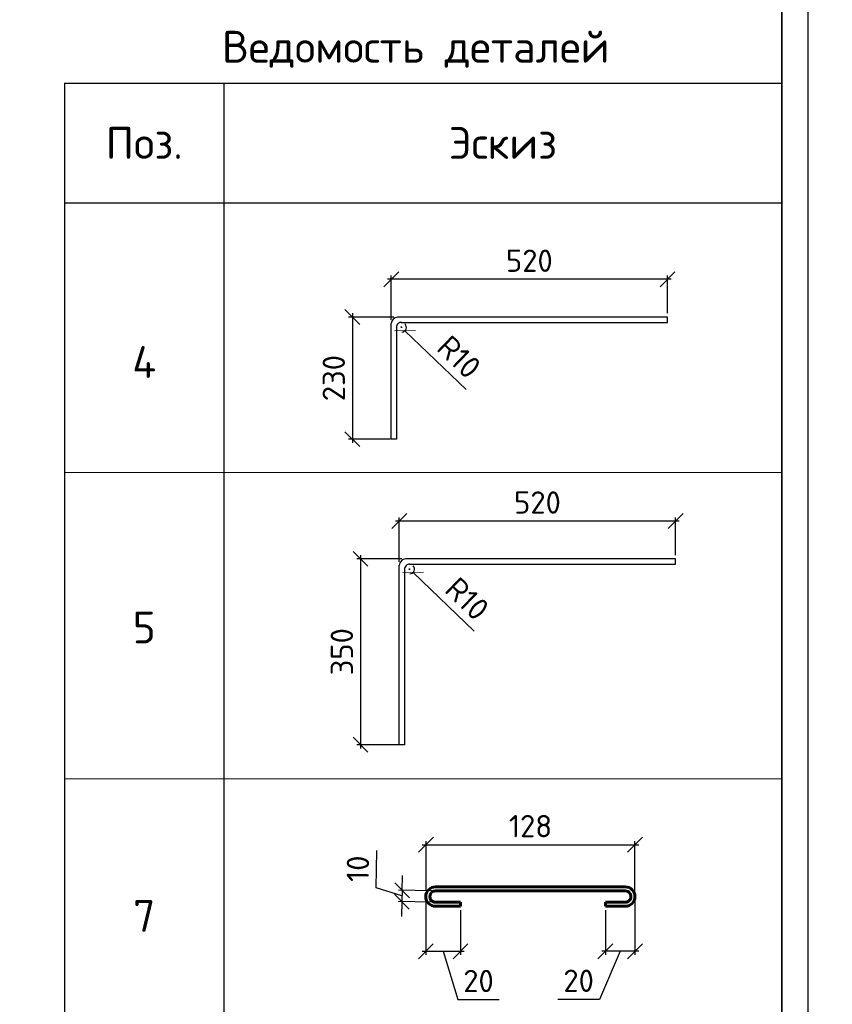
# Model space of a CAD drawing. Header units: millimetres. Extents: x 125896 to 2572636, y -120305 to 130347.
# Tile 213 of 256: x 514410 to 522058, y -101633 to -92364. Entities that reach past the tile are written whole.
import ezdxf

# ---------------------------------------------------------------- set-up
doc = ezdxf.new("R2010")
doc.units = ezdxf.units.MM
doc.linetypes.add('CENTER', pattern=[2, 1.25, -0.25, 0.25, -0.25])
doc.layers.add('11', color=7, linetype='Continuous')
doc.layers.add('Столовая - обозначения', color=7, linetype='Continuous')
for name, color, linetype, lineweight in [('ОСИ', 7, 'CENTER', 15), ('Основная 0.60', 142, 'Continuous', 60), ('Столовая Двери и окна', 7, 'Continuous', 15), ('ТЕКСТ', 7, 'Continuous', 15)]:
    doc.layers.add(name, color=color, linetype=linetype, lineweight=lineweight)
doc.styles.get("Standard").update_dxf_attribs({"font": 'isocpeur.ttf'})
doc.styles.add('ГОСТ', font='isocpeur.ttf')
doc.dimstyles.new('Осевые', dxfattribs={"dimscale": 0.7, "dimtxt": 450, "dimasz": 400, "dimexe": 100, "dimexo": 100, "dimgap": 100, "dimtad": 1, "dimdec": 0, "dimzin": 0, "dimdsep": 46, "dimtxsty": 'Standard', "dimblk": 'OBLIQUE', "dimcen": 9, "dimdle": 100, "dimazin": 0, "dimtm": 1e-09, "dimtfac": 1, "dimtdec": 0, "dimtofl": 0, "dimtmove": 0, "dimatfit": 3, "dimfxl": 1, "dimtolj": 1, "dimtzin": 0, "dimarcsym": 0})

# ---------------------------------------------------------------- blocks, each defined once
blk = doc.blocks.new('Штамп')
at = {"layer": '11'}
blk.add_line((311469.7, 84177.7), (311469.7, 126227.7), dxfattribs=at)
at = {"layer": '11', "lineweight": 30}
blk.add_line((311219.7, 84427.7), (311219.7, 125977.7), dxfattribs=at)
blk = doc.blocks.new('_OBLIQUE')
at = {"color": 0, "linetype": 'ByBlock'}
blk.add_line((-0.5, -0.5), (0.5, 0.5), dxfattribs=at)
blk = doc.blocks.new('*D1206')
at = {"layer": 'Defpoints', "color": 0, "linetype": 'ByBlock', "lineweight": 20, "ltscale": 13, "transparency": 16777216}
for p in [(520201, -100618.9), (519922.8, -100710.7), (519922.8, -101133.7)]:
    blk.add_point(p, dxfattribs=at)
at = {"layer": 'ОСИ', "color": 0, "linetype": 'ByBlock', "lineweight": -2, "ltscale": 13, "transparency": 16777216}
for p, q in [((520201, -100653.9), (520201, -101168.7)), ((519922.8, -100745.7), (519922.8, -101168.7)), ((520061.9, -101133.7), (519866.7, -101586.6)), ((520236, -101133.7), (519887.8, -101133.7)), ((519866.7, -101586.6), (519474.7, -101586.6))]:
    blk.add_line(p, q, dxfattribs=at)
at = {"layer": 'ОСИ', "color": 0, "linetype": 'ByBlock', "lineweight": -2, "ltscale": 13, "transparency": 16777216, "xscale": 140, "yscale": 140, "zscale": 140, "rotation": 180}
blk.add_blockref('_OBLIQUE', (519922.8, -101133.7), dxfattribs=at)
at = {"layer": 'ОСИ', "color": 0, "linetype": 'ByBlock', "lineweight": -2, "ltscale": 13, "transparency": 16777216, "xscale": 140, "yscale": 140, "zscale": 140}
blk.add_blockref('_OBLIQUE', (520201, -101133.7), dxfattribs=at)
at = {"layer": 'ОСИ', "color": 0, "linetype": 'ByBlock', "ltscale": 13, "transparency": 16777216, "insert": (519670.7, -101411.6), "char_height": 210, "attachment_point": 5}
blk.add_mtext('\\A1;20', dxfattribs=at)
blk = doc.blocks.new('*D1207')
at = {"layer": 'Defpoints', "color": 0, "linetype": 'ByBlock', "lineweight": 20, "ltscale": 13, "transparency": 16777216}
for p in [(518232.3, -100618.9), (518559.4, -100710.7), (518559.4, -101133.7)]:
    blk.add_point(p, dxfattribs=at)
at = {"layer": 'ОСИ', "color": 0, "linetype": 'ByBlock', "lineweight": -2, "ltscale": 13, "transparency": 16777216}
for p, q in [((518232.3, -100653.9), (518232.3, -101168.7)), ((518559.4, -100745.7), (518559.4, -101168.7)), ((518197.3, -101133.7), (518594.4, -101133.7)), ((518395.8, -101133.7), (518532.3, -101588.7)), ((518532.3, -101588.7), (518924.3, -101588.7))]:
    blk.add_line(p, q, dxfattribs=at)
at = {"layer": 'ОСИ', "color": 0, "linetype": 'ByBlock', "lineweight": -2, "ltscale": 13, "transparency": 16777216, "xscale": 140, "yscale": 140, "zscale": 140, "rotation": 180}
blk.add_blockref('_OBLIQUE', (518232.3, -101133.7), dxfattribs=at)
at = {"layer": 'ОСИ', "color": 0, "linetype": 'ByBlock', "lineweight": -2, "ltscale": 13, "transparency": 16777216, "xscale": 140, "yscale": 140, "zscale": 140}
blk.add_blockref('_OBLIQUE', (518559.4, -101133.7), dxfattribs=at)
at = {"layer": 'ОСИ', "color": 0, "linetype": 'ByBlock', "ltscale": 13, "transparency": 16777216, "insert": (518728.3, -101413.7), "char_height": 210, "attachment_point": 5}
blk.add_mtext('\\A1;20', dxfattribs=at)
blk = doc.blocks.new('*D1208')
at = {"layer": 'Defpoints', "color": 0, "linetype": 'ByBlock', "lineweight": 20, "ltscale": 13, "transparency": 16777216}
for p in [(520201, -100130.9), (518234.4, -100598.9), (520201, -100619.8)]:
    blk.add_point(p, dxfattribs=at)
at = {"layer": 'ОСИ', "color": 0, "linetype": 'ByBlock', "lineweight": -2, "ltscale": 13, "transparency": 16777216}
for p, q in [((518234.4, -100563.9), (518234.4, -100095.9)), ((520201, -100584.8), (520201, -100095.9)), ((518199.4, -100130.9), (520236, -100130.9))]:
    blk.add_line(p, q, dxfattribs=at)
at = {"layer": 'ОСИ', "color": 0, "linetype": 'ByBlock', "lineweight": -2, "ltscale": 13, "transparency": 16777216, "xscale": 140, "yscale": 140, "zscale": 140, "rotation": 180}
blk.add_blockref('_OBLIQUE', (518234.4, -100130.9), dxfattribs=at)
at = {"layer": 'ОСИ', "color": 0, "linetype": 'ByBlock', "lineweight": -2, "ltscale": 13, "transparency": 16777216, "xscale": 140, "yscale": 140, "zscale": 140}
blk.add_blockref('_OBLIQUE', (520201, -100130.9), dxfattribs=at)
at = {"layer": 'ОСИ', "color": 0, "linetype": 'ByBlock', "ltscale": 13, "transparency": 16777216, "insert": (519217.7, -99955.9), "char_height": 210, "width": 348.612, "attachment_point": 5}
blk.add_mtext('\\A1;128', dxfattribs=at)
blk = doc.blocks.new('*D1209')
at = {"layer": 'Defpoints', "color": 0, "linetype": 'ByBlock', "lineweight": 20, "ltscale": 13, "transparency": 16777216}
for p in [(517907.1, -94808.1), (520507.1, -95163.3), (517907.1, -95225.6)]:
    blk.add_point(p, dxfattribs=at)
at = {"layer": 'ОСИ', "color": 0, "linetype": 'ByBlock', "lineweight": -2, "ltscale": 13, "transparency": 16777216}
for p, q in [((520542.1, -94808.1), (517872.1, -94808.1)), ((517907.1, -95190.6), (517907.1, -94773.1)), ((520507.1, -95128.3), (520507.1, -94773.1))]:
    blk.add_line(p, q, dxfattribs=at)
at = {"layer": 'ОСИ', "color": 0, "linetype": 'ByBlock', "lineweight": -2, "ltscale": 13, "transparency": 16777216, "xscale": 140, "yscale": 140, "zscale": 140, "rotation": 180}
blk.add_blockref('_OBLIQUE', (517907.1, -94808.1), dxfattribs=at)
at = {"layer": 'ОСИ', "color": 0, "linetype": 'ByBlock', "lineweight": -2, "ltscale": 13, "transparency": 16777216, "xscale": 140, "yscale": 140, "zscale": 140}
blk.add_blockref('_OBLIQUE', (520507.1, -94808.1), dxfattribs=at)
at = {"layer": 'ОСИ', "color": 0, "linetype": 'ByBlock', "ltscale": 13, "transparency": 16777216, "insert": (519207.1, -94633.1), "char_height": 210, "attachment_point": 5}
blk.add_mtext('\\A1;520', dxfattribs=at)
blk = doc.blocks.new('*D1210')
at = {"layer": 'Defpoints', "color": 0, "linetype": 'ByBlock', "lineweight": 20, "ltscale": 13, "transparency": 16777216}
for p in [(517967.2, -95163.3), (517541.2, -96313.3), (517932.1, -96313.3)]:
    blk.add_point(p, dxfattribs=at)
at = {"layer": 'ОСИ', "color": 0, "linetype": 'ByBlock', "lineweight": -2, "ltscale": 13, "transparency": 16777216}
for p, q in [((517932.2, -95163.3), (517506.2, -95163.3)), ((517541.2, -95128.3), (517541.2, -96348.3)), ((517897.1, -96313.3), (517506.2, -96313.3))]:
    blk.add_line(p, q, dxfattribs=at)
at = {"layer": 'ОСИ', "color": 0, "linetype": 'ByBlock', "lineweight": -2, "ltscale": 13, "transparency": 16777216, "xscale": 140, "yscale": 140, "zscale": 140}
for p, rotation in [((517541.2, -95163.3), 90), ((517541.2, -96313.3), 270)]:
    blk.add_blockref('_OBLIQUE', p, dxfattribs=dict(at, rotation=rotation))
at = {"layer": 'ОСИ', "color": 0, "linetype": 'ByBlock', "ltscale": 13, "transparency": 16777216, "insert": (517366.2, -95738.3), "char_height": 210, "attachment_point": 5, "rotation": 90}
blk.add_mtext('\\A1;230', dxfattribs=at)
blk = doc.blocks.new('*D1211')
at = {"layer": 'Defpoints', "color": 0, "linetype": 'ByBlock', "lineweight": 20, "ltscale": 13, "transparency": 16777216}
for p in [(518003.2, -95259.4), (518036.5, -95291.6)]:
    blk.add_point(p, dxfattribs=at)
at = {"layer": 'ОСИ', "color": 0, "linetype": 'ByBlock', "lineweight": -2, "ltscale": 13, "transparency": 16777216}
for p, q in [((517996.9, -95259.4), (518009.5, -95259.4)), ((518003.2, -95265.7), (518003.2, -95253.1)), ((518611, -95845.5), (518036.5, -95291.6))]:
    blk.add_line(p, q, dxfattribs=at)
blk.add_arc((518003.2, -95259.4), 46.3, 272.71036, 42.86176, dxfattribs=at)
at = {"layer": 'ОСИ', "color": 0, "linetype": 'ByBlock', "lineweight": -2, "ltscale": 13, "transparency": 16777216, "xscale": 140, "yscale": 140, "zscale": 140, "rotation": 136.0434265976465}
blk.add_blockref('_OBLIQUE', (518036.5, -95291.6), dxfattribs=at)
at = {"layer": 'ОСИ', "color": 0, "linetype": 'ByBlock', "ltscale": 13, "transparency": 16777216, "insert": (518546, -95539.7), "char_height": 210, "attachment_point": 5, "rotation": 316.04343}
blk.add_mtext('\\A1;R10', dxfattribs=at)
blk = doc.blocks.new('*D1166')
at = {"layer": 'Defpoints', "color": 0, "linetype": 'ByBlock', "lineweight": 20, "ltscale": 13, "transparency": 16777216}
for p in [(517983.2, -97084.1), (517983.2, -97501.5), (520583.2, -97439.2)]:
    blk.add_point(p, dxfattribs=at)
at = {"layer": 'ОСИ', "color": 0, "linetype": 'ByBlock', "lineweight": -2, "ltscale": 13, "transparency": 16777216}
for p, q in [((520618.2, -97084.1), (517948.2, -97084.1)), ((517983.2, -97466.5), (517983.2, -97049.1)), ((520583.2, -97404.2), (520583.2, -97049.1))]:
    blk.add_line(p, q, dxfattribs=at)
at = {"layer": 'ОСИ', "color": 0, "linetype": 'ByBlock', "lineweight": -2, "ltscale": 13, "transparency": 16777216, "xscale": 140, "yscale": 140, "zscale": 140, "rotation": 180}
blk.add_blockref('_OBLIQUE', (517983.2, -97084.1), dxfattribs=at)
at = {"layer": 'ОСИ', "color": 0, "linetype": 'ByBlock', "lineweight": -2, "ltscale": 13, "transparency": 16777216, "xscale": 140, "yscale": 140, "zscale": 140}
blk.add_blockref('_OBLIQUE', (520583.2, -97084.1), dxfattribs=at)
at = {"layer": 'ОСИ', "color": 0, "linetype": 'ByBlock', "ltscale": 13, "transparency": 16777216, "insert": (519283.2, -96909.1), "char_height": 210, "attachment_point": 5}
blk.add_mtext('\\A1;520', dxfattribs=at)
blk = doc.blocks.new('*D1167')
at = {"layer": 'Defpoints', "color": 0, "linetype": 'ByBlock', "lineweight": 20, "ltscale": 13, "transparency": 16777216}
for p in [(518043.3, -97439.2), (517617.4, -99189.2), (518033.2, -99189.2)]:
    blk.add_point(p, dxfattribs=at)
at = {"layer": 'ОСИ', "color": 0, "linetype": 'ByBlock', "lineweight": -2, "ltscale": 13, "transparency": 16777216}
for p, q in [((517617.4, -97404.2), (517617.4, -99224.2)), ((518008.3, -97439.2), (517582.4, -97439.2)), ((517998.2, -99189.2), (517582.4, -99189.2))]:
    blk.add_line(p, q, dxfattribs=at)
at = {"layer": 'ОСИ', "color": 0, "linetype": 'ByBlock', "lineweight": -2, "ltscale": 13, "transparency": 16777216, "xscale": 140, "yscale": 140, "zscale": 140}
for p, rotation in [((517617.4, -97439.2), 90), ((517617.4, -99189.2), 270)]:
    blk.add_blockref('_OBLIQUE', p, dxfattribs=dict(at, rotation=rotation))
at = {"layer": 'ОСИ', "color": 0, "linetype": 'ByBlock', "ltscale": 13, "transparency": 16777216, "insert": (517442.4, -98314.2), "char_height": 210, "attachment_point": 5, "rotation": 90}
blk.add_mtext('\\A1;350', dxfattribs=at)
blk = doc.blocks.new('*D1168')
at = {"layer": 'Defpoints', "color": 0, "linetype": 'ByBlock', "lineweight": 20, "ltscale": 13, "transparency": 16777216}
for p in [(518079.3, -97535.4), (518112.7, -97567.5)]:
    blk.add_point(p, dxfattribs=at)
at = {"layer": 'ОСИ', "color": 0, "linetype": 'ByBlock', "lineweight": -2, "ltscale": 13, "transparency": 16777216}
for p, q in [((518073, -97535.4), (518085.6, -97535.4)), ((518079.3, -97541.7), (518079.3, -97529.1)), ((518687.1, -98121.4), (518112.7, -97567.5))]:
    blk.add_line(p, q, dxfattribs=at)
blk.add_arc((518079.3, -97535.4), 46.3, 272.71036, 42.86176, dxfattribs=at)
at = {"layer": 'ОСИ', "color": 0, "linetype": 'ByBlock', "lineweight": -2, "ltscale": 13, "transparency": 16777216, "xscale": 140, "yscale": 140, "zscale": 140, "rotation": 136.0434265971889}
blk.add_blockref('_OBLIQUE', (518112.7, -97567.5), dxfattribs=at)
at = {"layer": 'ОСИ', "color": 0, "linetype": 'ByBlock', "ltscale": 13, "transparency": 16777216, "insert": (518622.1, -97815.6), "char_height": 210, "attachment_point": 5, "rotation": 316.04343}
blk.add_mtext('\\A1;R10', dxfattribs=at)
blk = doc.blocks.new('*D1212')
at = {"layer": 'Defpoints', "color": 0, "linetype": 'ByBlock', "lineweight": 20, "ltscale": 13, "transparency": 16777216}
for p in [(518324.1, -100565.9), (518007.1, -100666.1), (518322.1, -100671.8)]:
    blk.add_point(p, dxfattribs=at)
at = {"layer": 'ОСИ', "color": 0, "linetype": 'ByBlock', "lineweight": -2, "ltscale": 13, "transparency": 16777216}
for p, q in [((517764.4, -100535.2), (517770.8, -100185.2)), ((518009, -100560.2), (518011.6, -100420.2)), ((518008.1, -100613.1), (517764.4, -100535.2)), ((518289.1, -100565.3), (517974, -100559.5)), ((518009, -100560.2), (518007.1, -100666.1)), ((518287.1, -100671.2), (517972.1, -100665.4)), ((518007.1, -100666.1), (518004.5, -100806.1))]:
    blk.add_line(p, q, dxfattribs=at)
at = {"layer": 'ОСИ', "color": 0, "linetype": 'ByBlock', "lineweight": -2, "ltscale": 13, "transparency": 16777216, "xscale": 140, "yscale": 140, "zscale": 140}
for p, rotation in [((518009, -100560.2), 268.95656658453), ((518007.1, -100666.1), 88.95656658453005)]:
    blk.add_blockref('_OBLIQUE', p, dxfattribs=dict(at, rotation=rotation))
at = {"layer": 'ОСИ', "color": 0, "linetype": 'ByBlock', "ltscale": 13, "transparency": 16777216, "insert": (517592.7, -100357), "char_height": 210, "attachment_point": 5, "rotation": 88.95657}
blk.add_mtext('\\A1;10', dxfattribs=at)

msp = doc.modelspace()

# ---------------------------------------------------------------- linework, layer by layer
at = {"color": 18, "lineweight": 30, "true_color": 0x000000, "transparency": 33554687}
for p, q in [((521582.3, -78086.5), (521582.3, -103350.3)), ((521582.3, -90208.6), (521582.3, -100403.6)), ((514832.3, -92961.9), (521582.3, -92961.9)), ((514832.3, -92961.9), (514832.3, -104420.7)), ((516332.3, -92961.9), (516332.3, -104420.7)), ((514832.3, -94086.9), (521582.3, -94086.9))]:
    msp.add_line(p, q, dxfattribs=at)
at = {"layer": 'ОСИ', "linetype": 'ByBlock', "ltscale": 13}
for p, q in [((514832.3, -96625.5), (521582.3, -96625.5)), ((514832.3, -96625.5), (521582.3, -96625.5)), ((514832.3, -99510.2), (521582.3, -99510.2))]:
    msp.add_line(p, q, dxfattribs=at)
at = {"layer": 'Основная 0.60'}
for p, q in [((518324.1, -100527), (520109.2, -100527)), ((518324.1, -100565.9), (520109.2, -100565.9)), ((518324.1, -100671.8), (518559.4, -100671.8)), ((518324.1, -100710.7), (518559.4, -100710.7)), ((518559.4, -100671.8), (518559.4, -100710.7)), ((519922.8, -100671.8), (520109.2, -100671.8)), ((519922.8, -100671.8), (519922.8, -100710.7)), ((520109.2, -100710.7), (519922.8, -100710.7))]:
    msp.add_line(p, q, dxfattribs=at)
for centre, radius, start, end in [((518324.1, -100618.9), 91.8, 90, 270), ((518323.1, -100618.9), 53, 88.95657, 271.04343), ((520109.2, -100618.9), 91.8, 270, 90), ((520110.1, -100618.9), 53, 268.95657, 91.04343)]:
    msp.add_arc(centre, radius, start, end, dxfattribs=at)
at = {"layer": 'Столовая Двери и окна', "color": 146, "lineweight": 30, "true_color": 0x105689}
for points in [[(518001.5, -95213.3), (520507.1, -95213.3), (520507.1, -95163.3), (517967.2, -95163.3), (517967.2, -95163.3), (517967.2, -95163.3)], [(517957.1, -95255.2), (517957.1, -96313.3), (517907.1, -96313.3), (517907.1, -95225.6)], [(518033.2, -97531.1), (518033.2, -99189.2), (517983.2, -99189.2), (517983.2, -97501.5)], [(518077.7, -97489.2), (520583.2, -97489.2), (520583.2, -97439.2), (518043.3, -97439.2), (518043.3, -97439.2), (518043.3, -97439.2)]]:
    msp.add_lwpolyline(points, dxfattribs=at)
for centre, radius, start, end in [((517975.6, -95231.5), 68.8, 97.03929, 175.07833), ((518003.2, -95259.4), 46.3, 86.19482, 184.74031), ((518051.7, -97507.4), 68.8, 97.03929, 175.07833), ((518079.3, -97535.4), 46.3, 86.19482, 184.74031)]:
    msp.add_arc(centre, radius, start, end, dxfattribs=at)

# ---------------------------------------------------------------- block references
at = {"layer": 'Столовая - обозначения', "color": 252, "lineweight": 20, "true_color": 0x939598}
msp.add_blockref('Штамп', (210362.6, -200500.5), dxfattribs=at)

# ---------------------------------------------------------------- texts
at = {"insert": (226281.3, -87218.1), "char_height": 250, "attachment_point": 1, "style": 'ГОСТ'}
msp.add_mtext_dynamic_manual_height_columns('\\A1;\\pi9384.38;{\\H1.5152x;\\P\\pi1250;Общие указания\\P\\pi250;}1.^IРабочая документация разработана в соответствии с заданием на проектирование, требованиями действующих технических регламентов, стандартов, сводов правил и других документов, содержащих установленные требования.\\P2.^IРабочая документация выполнена в соответствии со следующими нормативными и техническими документами:\\P-^IСП 20.13330.2016 "Нагрузки и Воздействия";\\P-^IСП 63.13330.2012 "Бетонные и железобетонные конструкции. Основные положения";\\P-^IСП 22.13330.2016 "Основания зданий и сооружений";\\P-^IСП 45.13330.2012 "Земляные сооружения, основания и фундаменты".\\P3.   За относительную отметку 0,000 принята отметка чистого пола первого этажа.\\P4.^IПеречень видов работ, для которых необходимо составлять акты освидетельствования скрытых работ:\\P-^Iармирование конструкций;\\P-^Iосвидетельствование опалубки перед бетонированием;\\P-^Iвыполнение сварочных работ;\\P-^Iотбор контрольных проб бетона;\\P-^Iсоответствие законченных железобетонных конструкций проекту с отображением качества работ;\\P-^Iустройство монолитных конструкций, выполняемых в зимнее время;  \\P\\pi0;  -    устройство гидроизоляции;\\P\\pi250;-^Iуплотнение грунтов и обратную засыпку.\\PЗапрещается выполнение последующих работ при отсутствии актов освидетельствования предшествующих скрытых работ во всех случаях.\\P\\pi0;        5. Проект рассчитан на производство работ в период положительных температур. В случае выполнения работ при отрицательных температурах необходимо выполнять требования СНиП часть 3 по производству работ и ППР.\\P        6. При минимальной температуре воздуха до минус 15°С допускается: выдерживание бетона в конструкции методом термоса, при предварительном разогреве бетонной смеси, форсированный электроразогрев бетона в конструкции с повторным уплотнением.\\P\\pi250;При минимальной температуре воздуха до минус 25°С допускается: обогрев бетона в греющей опалубке с помощью низкотемпературных электронагревателей, электродный сквозной прогрев бетона, электрообогрев с помощью греющего провода.\\P\\pi0;7. При отрицательной температуре воздуха уплотнение грунта обратной засыпки в траншеях должно \\Pосуществляться до достижения коэффициента уплотнения 0,98. \\PВремя уплотнения грунта в зависимости от температуры воздуха: \\P\\pi250;-^Iпри t{\\H0.7x;\\So^ ;}-5, 90-120 минут; при t{\\H0.7x;\\So^ ;\\H1.42857x;-10, 60-90 минут; }при t{\\H0.7x;\\So^ ;\\H1.42857x;-20, 40-60 минут; }при t{\\H0.7x;\\So^ ;\\H1.42857x;-30, 20-30 минут;\\P\\pi0;Работы по выполнению насыпей и обратных засыпок при отрицательных температурах должны производить с учетом следующих требований:\\P\\pi250;-^Iподготовку поверхности (основания) насыпи и обратных засыпок следует выполнять с полным удалением снега, льда, промерзшего слоя слабого и пучинистого грунта на всю его глубину;\\P-^Iотсыпку в насыпь и обратные засыпки грунтов необходимо производить при их природной влажности и в талом состоянии с содержанием комьев мерзлого грунта, не превышающим требований, приведенных в приложении М СП 45.13330.2017. Свод правил. Земляные сооружения, основания и фундаменты., и, как правило, на не промерзшие ранее отсыпанные и уплотненные слои. В отдельных случаях при согласовании с автором проекта допускается грунты отсыпать на непучинистые грунты, промерзшие на глубину не более 15 см;\\P-^Iпри пониженной влажности отсыпанных грунтов для их уплотнения следует применять более тяжелое грунтоуплотняющее оборудование; \\P-^Iработы по отсыпке и уплотнению каждого слоя должны выполнять в течение одной рабочей смены; - при выполнении насыпей из глинистых грунтов при обильном снеговыпадении все работы должны быть прекращены; - перерывы в работах по выполнению насыпей и обратных засыпок допускаются только при условиях, что за время перерыва глубина промерзания ранее уплотненных пучинистых грунтов не превысит 15 см или на время перерыва ранее уплотненные грунты утепляются специальными средствами (например, маловлажным рыхлым грунтом, который в последующем удаляется); - все работы по отсыпке грунтов и их уплотнению выполняют с повышенной интенсивностью.}', width=20474.372, gutter_width=5800, heights=[24436.9], dxfattribs=at)
at = {"layer": 'ТЕКСТ', "lineweight": 25, "char_height": 300, "attachment_point": 5}
for s, insert, width in [('Ведомость деталей', (518137.3, -92642.8), 6669.969), ('Поз.', (515582.3, -93524.4), 1200), ('Эскиз', (518957.3, -93524.4), 1200), ('4', (515582.3, -95586.9), 1200), ('5', (515582.3, -98085.4), 1200), ('7', (515582.3, -100801.2), 1200)]:
    msp.add_mtext(s, dxfattribs=dict(at, insert=insert, width=width))

# ---------------------------------------------------------------- dimensions: what is measured, and where the dimension line sits
at = {"layer": 'ОСИ', "linetype": 'ByBlock', "ltscale": 13}
for base, p1, p2, picture, middle in [((517907.1, -94808.1), (520507.1, -95163.3), (517907.1, -95225.6), '*D1209', (519207.1, -94633.1)), ((517983.2, -97084.1), (520583.2, -97439.2), (517983.2, -97501.5), '*D1166', (519283.2, -96909.1))]:
    dim = msp.add_linear_dim(base=base, p1=p1, p2=p2, dimstyle='Осевые', override={"dimtxt": 300, "dimasz": 200, "dimexe": 50, "dimexo": 50, "dimlfac": 0.2, "dimdle": 50, "dimtmove": 1}, dxfattribs=at)
    dim.commit()
    dim.dimension.update_dxf_attribs({"geometry": picture, "text_midpoint": middle})
for base, p1, p2, picture, middle in [((517541.2, -96313.3), (517967.2, -95163.3), (517932.1, -96313.3), '*D1210', (517366.2, -95738.3)), ((517617.4, -99189.2), (518043.3, -97439.2), (518033.2, -99189.2), '*D1167', (517442.4, -98314.2))]:
    dim = msp.add_linear_dim(base=base, p1=p1, p2=p2, angle=90, dimstyle='Осевые', override={"dimtxt": 300, "dimasz": 200, "dimexe": 50, "dimexo": 50, "dimlfac": 0.2, "dimdle": 50, "dimtmove": 1}, dxfattribs=at)
    dim.commit()
    dim.dimension.update_dxf_attribs({"geometry": picture, "text_midpoint": middle})
for center, mpoint, picture, middle in [((518003.2, -95259.4), (518036.5, -95291.6), '*D1211', (518546, -95539.7)), ((518079.3, -97535.4), (518112.7, -97567.5), '*D1168', (518622.1, -97815.6))]:
    dim = msp.add_radius_dim(center=center, mpoint=mpoint, text='R10', dimstyle='Осевые', override={"dimtxt": 300, "dimasz": 200, "dimexe": 50, "dimexo": 50, "dimlfac": 0.2, "dimdle": 50, "dimtmove": 1}, dxfattribs=at)
    dim.commit()
    dim.dimension.update_dxf_attribs({"geometry": picture, "text_midpoint": middle})
for base, p1, p2, text, picture, middle in [((520201, -100130.9), (518234.4, -100598.9), (520201, -100619.8), '128', '*D1208', (519217.7, -99955.9)), ((518559.4, -101133.7), (518232.3, -100618.9), (518559.4, -100710.7), '20', '*D1207', (518602.3, -101413.7))]:
    dim = msp.add_linear_dim(base=base, p1=p1, p2=p2, text=text, dimstyle='Осевые', override={"dimtxt": 300, "dimasz": 200, "dimexe": 50, "dimexo": 50, "dimlfac": 0.2, "dimdle": 50, "dimtmove": 1}, dxfattribs=at)
    dim.commit()
    dim.dimension.update_dxf_attribs({"geometry": picture, "text_midpoint": middle})
dim = msp.add_aligned_dim(p1=(518324.1, -100565.9), p2=(518322.1, -100671.8), distance=-315.1, text='10', dimstyle='Осевые', override={"dimtxt": 300, "dimasz": 200, "dimexe": 50, "dimexo": 50, "dimlfac": 0.2, "dimdle": 50, "dimtmove": 1}, dxfattribs=at)
dim.commit()
dim.dimension.update_dxf_attribs({"geometry": '*D1212', "text_midpoint": (517590.7, -100462)})
dim = msp.add_linear_dim(base=(519922.8, -101133.7), p1=(520201, -100618.9), p2=(519922.8, -100710.7), angle=180, text='20', dimstyle='Осевые', override={"dimtxt": 300, "dimasz": 200, "dimexe": 50, "dimexo": 50, "dimlfac": 0.2, "dimdle": 50, "dimtmove": 1}, dxfattribs=at)
dim.commit()
dim.dimension.update_dxf_attribs({"geometry": '*D1206', "text_midpoint": (519796.7, -101586.6), "dimtype": 160})

doc.saveas('drawing.dxf')
